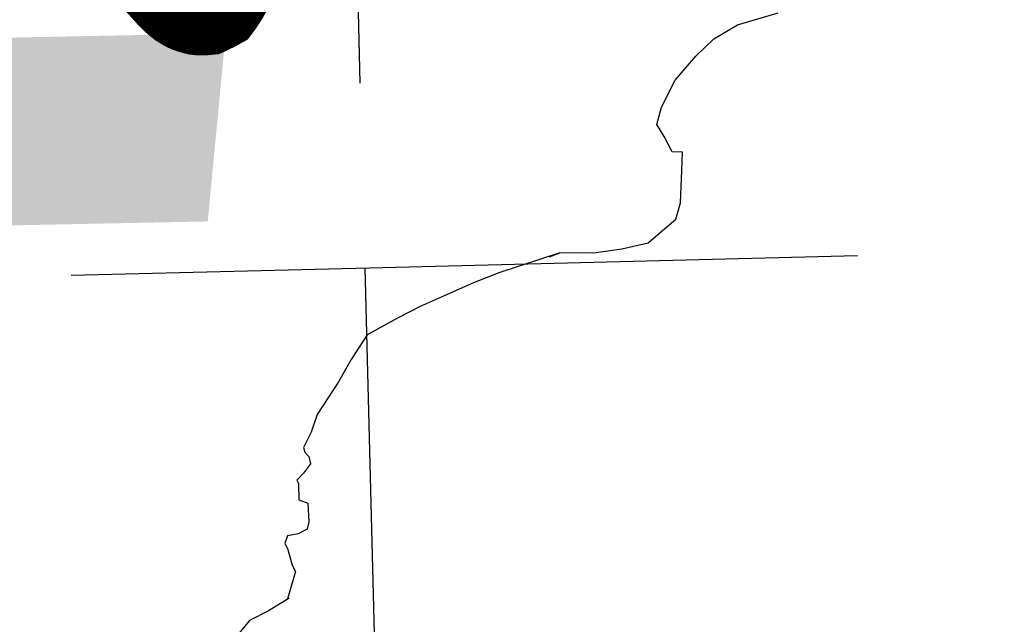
# Model space of a CAD drawing. Header units: feet. Extents: x 18803 to 104580, y -6601 to 116448.
# Tile 77 of 95: x 70024 to 75065, y 82774 to 85868. Entities that reach past the tile are written whole.
import ezdxf

# ---------------------------------------------------------------- set-up
doc = ezdxf.new("R2010")
doc.units = ezdxf.units.FT
doc.header["$LTSCALE"] = 100
doc.header["$MEASUREMENT"] = 0
doc.linetypes.add('DASHED', pattern=[0.75, 0.5, -0.25])
for name, color, linetype in [('ELPC BOLD TITLE SHEET', 3, 'Continuous'), ('ELRGOV-SECTION', 253, 'DASHED'), ('ET-TWNSHIP-RANGE', 3, 'Continuous'), ('SL-VICINITY MAP', 2, 'Continuous')]:
    doc.layers.add(name, color=color, linetype=linetype)

msp = doc.modelspace()

# ---------------------------------------------------------------- linework, layer by layer
at = {"layer": 'ELPC BOLD TITLE SHEET', "const_width": 500}
msp.add_lwpolyline([(71062.81995649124, 86163.05056598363), (71064.87867199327, 86095.28845131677), (71064.8884774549, 86094.27926233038), (71064.83695975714, 86089.55972082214), (71062.5083216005, 86048.5674057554), (71062.47278004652, 86048.03938416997), (71062.11187398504, 86046.11187147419), (71052.47869031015, 86003.81121297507), (71052.19471253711, 86002.6735974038), (71050.29554825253, 85999.31137341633), (71025.63388814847, 85961.90885774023), (71023.24442116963, 85958.74256128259), (71020.36102682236, 85957.1106697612), (70981.38787418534, 85937.6952764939), (70979.32433271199, 85936.76759177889), (70974.79374333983, 85936.33682829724), (70940.65288833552, 85935.8766561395), (70933.65178541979, 85936.75000042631), (70929.10442812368, 85937.73773282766), (70898.2659974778, 85947.42616642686), (70886.15603894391, 85952.8590403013), (70883.10973417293, 85954.4695836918), (70862.40851140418, 85967.19051337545), (70841.94903530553, 85983.62421022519), (70840.31096251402, 85985.05740551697), (70826.55916551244, 85998.15303944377), (70811.60311572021, 86013.2408707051), (70811.0157071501, 86013.8532293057), (70797.28369239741, 86028.64680713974), (70794.84001864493, 86031.41306099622), (70764.13922706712, 86065.44635060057), (70763.97250354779, 86065.62936076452), (70762.6612000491, 86067.05466976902), (70762.52954720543, 86067.19888415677), (70730.14629961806, 86102.94869085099), (70728.58603924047, 86104.69152577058), (70728.56497434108, 86104.714966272), (70728.543920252, 86104.73845315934), (70695.5491127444, 86141.40847915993)], dxfattribs=at)
at = {"layer": 'ELRGOV-SECTION', "ltscale": 50}
for p, q in [((71701.77851695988, 88041.78200223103), (71790.41124119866, 84598.33638104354)), ((71790.41124119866, 84598.33638104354), (72601.76796951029, 52940.11698475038))]:
    msp.add_line(p, q, dxfattribs=at)
msp.add_lwpolyline([(53772.34086636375, 84162.24612540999), (55984.84849735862, 84214.51516001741), (61261.62732357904, 84340.41771767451), (66538.55530565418, 84469.60362926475), (71815.31926305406, 84598.78715716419), (77092.19957137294, 84731.25356226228), (82365.60317164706, 84863.66944861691)], dxfattribs=at)
at = {"layer": 'ET-TWNSHIP-RANGE', "color": 155}
msp.add_solid([(61950.31416429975, 84652.62648084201), (61950.31416429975, 85615.16842076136), (70986.81413202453, 84835.96786357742), (71078.55500708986, 85798.50980349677)], dxfattribs=at)
at = {"layer": 'SL-VICINITY MAP'}
for points in [[(72736.28513728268, 84655.09636726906), (72789.87236286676, 84675.78968224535), (72976.18259587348, 84676.50170082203), (73106.52855712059, 84695.63113712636), (73241.39871534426, 84726.73001524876), (73291.68120628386, 84769.28201099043), (73383.83905385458, 84846.6201278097), (73407.4219282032, 84930.72685036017), (73413.99483955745, 85096.50019232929), (73417.68208251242, 85189.4949939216), (73365.11980335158, 85191.57908776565), (73323.69001198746, 85270.16434440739), (73285.66221322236, 85332.41627716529), (73309.40540248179, 85420.56625195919), (73379.70846025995, 85559.51504189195), (73485.75952858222, 85680.84798865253), (73578.39832088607, 85770.31586220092), (73698.69861924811, 85842.48852239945), (73907.62983713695, 85903.04775006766)], [(72789.87236286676, 84675.78968224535), (72476.85727036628, 84572.3776701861), (72347.25682373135, 84521.9809722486), (72196.54674233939, 84455.5855638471), (72075.10827240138, 84400.83684178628), (71961.8317791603, 84341.73609560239), (71802.30923521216, 84254.88153830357), (71720.3796770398, 84128.75034958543), (71655.31614381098, 84014.5910901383), (71547.49126951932, 83847.75843224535), (71516.1597861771, 83757.5430313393), (71476.88315475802, 83679.95004556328), (71484.50305990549, 83654.92204392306), (71504.63696587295, 83633.70399485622), (71511.9316280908, 83596.27040670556), (71477.54909234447, 83547.51537514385), (71443.49179952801, 83511.1659300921), (71451.32853329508, 83494.4083194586), (71453.2954426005, 83411.59599508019), (71498.34893589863, 83393.86265565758), (71504.12579777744, 83298.53633045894), (71494.87967798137, 83261.53639954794), (71448.74204158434, 83237.91778393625), (71394.65925710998, 83226.92158345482), (71381.27794181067, 83190.03006685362), (71396.95140934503, 83156.51484558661), (71419.7027104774, 83077.295645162), (71435.37617801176, 83043.78042389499), (71394.47333194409, 82904.15950556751), (71402.85213726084, 82908.07787245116), (71301.87281622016, 82844.51668783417), (71201.2187381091, 82793.36108972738), (71137.1309336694, 82716.41858981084)]]:
    msp.add_lwpolyline(points, dxfattribs=at)

doc.saveas('drawing.dxf')
